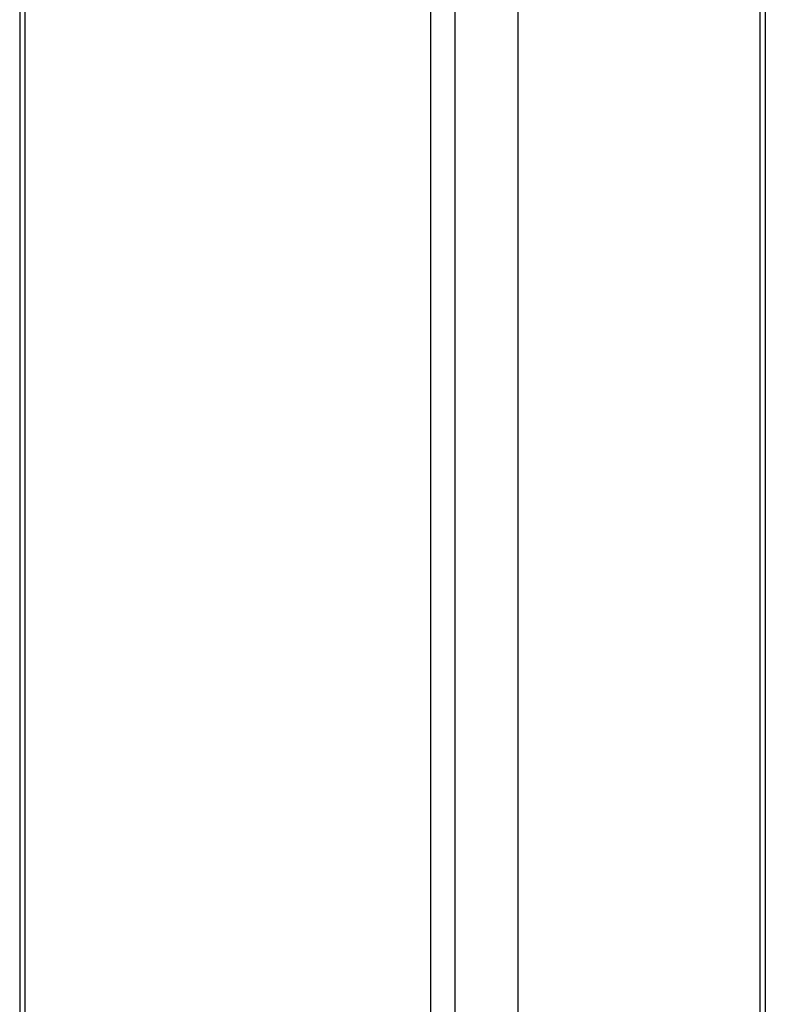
# Model space of a CAD drawing. Header units: inches. Extents: x 0 to 186, y -11 to 121.
# Tile 88 of 93: x 159.44 to 163.2, y 78.43 to 83.4. Entities that reach past the tile are written whole.
import ezdxf

# ---------------------------------------------------------------- set-up
doc = ezdxf.new("R2010")
doc.units = ezdxf.units.IN
doc.header["$LTSCALE"] = 11.141211
doc.header["$MEASUREMENT"] = 0
doc.layers.add('Visible Edges(ANSI)', color=7, linetype='Continuous', lineweight=25)
doc.layers.add('Visible Tangent Edges(ANSI)', color=7, linetype='Continuous', lineweight=25)

msp = doc.modelspace()

# ---------------------------------------------------------------- linework, layer by layer
at = {"layer": 'Visible Edges(ANSI)'}
for p, q in [((159.4425, 88.0036), (159.4425, 50.0898)), ((163.199, 87.8518), (163.199, 49.5983)), ((161.9536, 69.4082), (161.9536, 84.561))]:
    msp.add_line(p, q, dxfattribs=at)
at = {"layer": 'Visible Tangent Edges(ANSI)'}
for p, q in [((159.4677, 87.9686), (159.4677, 50.0548)), ((163.1738, 49.5633), (163.1738, 87.8373)), ((161.5134, 48.8768), (161.5134, 86.7905)), ((161.635, 86.7905), (161.635, 48.8768))]:
    msp.add_line(p, q, dxfattribs=at)

doc.saveas('drawing.dxf')
